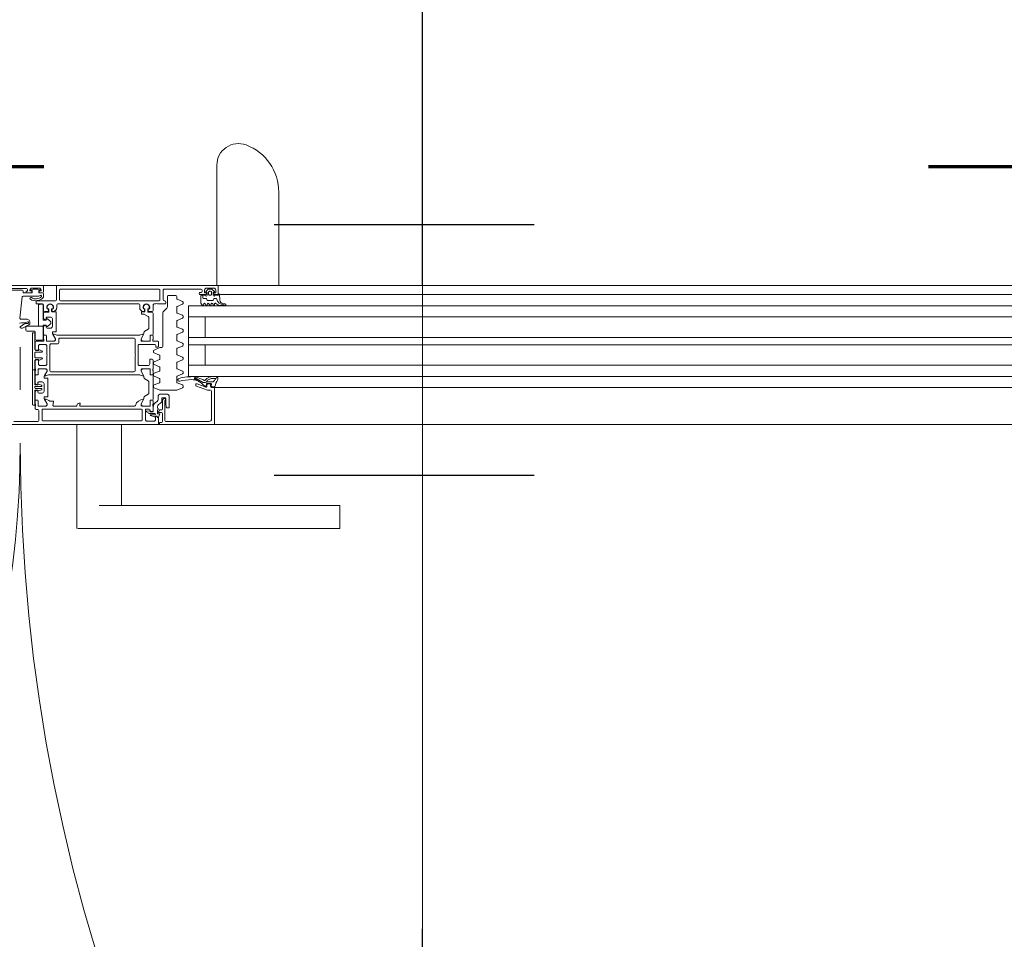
# Model space of a CAD drawing. Header units: centimetres. Extents: x -1631 to 1829, y -257 to 3158.
# Tile 97 of 129: x 392 to 445, y 1636 to 1686. Entities that reach past the tile are written whole.
import ezdxf

# ---------------------------------------------------------------- set-up
doc = ezdxf.new("R2010")
doc.units = ezdxf.units.CM
doc.linetypes.add('Dash', pattern=[60, 30, -30])
doc.linetypes.add('Długa kreska', pattern=[142.875, 95.25, -47.625])
for name, color, linetype, lineweight in [('A-DETL', 90, 'Continuous', 9), ('A-DETL-GENF', 92, 'Continuous', 9), ('A-DOOR', 31, 'Continuous', 13), ('A-DOOR-HDLN', 31, 'Dash', 9), ('A-DOOR-IDEN', 31, 'Continuous', 13)]:
    doc.layers.add(name, color=color, linetype=linetype, lineweight=lineweight)

# ---------------------------------------------------------------- blocks, each defined once
blk = doc.blocks.new('Schueco_FWS_ADS-75-SimplySmart_inw_Family-02 - FWS SI insert unit 90-2368395-6_piętro IV __13_80 m_ - stan projektowany')
at = {"layer": 'A-DETL-GENF'}
for p, q in [((-75.5, 6.6), (75.5, 6.6)), ((7.65, 4.6), (-59.08, 4.6)), ((-54.5, 4), (7.65, 4)), ((-54.5, 3.4), (7.65, 3.4)), ((-54.5, 2.3), (7.65, 2.3)), ((-54.5, 1.9), (7.65, 1.9)), ((-54.5, 0.8), (7.65, 0.8)), ((-54.5, 0.2), (7.65, 0.2)), ((-54.5, -0.4), (7.65, -0.4)), ((74.6, -0.9), (-74.6, -0.9))]:
    blk.add_line(p, q, dxfattribs=at)
at = {"layer": 'A-DOOR'}
for p, q in [((4.443, 12.2), (4.443, 10.95)), ((5.234, 12.2), (17.4, 12.2)), ((17.4, 12.2), (18.558, 12.2)), ((18.599, 10.95), (18.599, 12.2)), ((17.4, 10.95), (5.234, 10.95)), ((16.201, 10.95), (16.201, 6.6)), ((18.599, 6.6), (18.599, 10.95)), ((11.35, 6.6), (5.85, 6.6)), ((11.5, 6.43), (13.81, 6.43)), ((14, 6), (14, 6.43)), ((14.47, 6.42), (14.81, 6.42)), ((15.13, 6.4), (20.43, 6.4)), ((20.65, 5.84), (20.65, 6.38)), ((20.7, 6.43), (21.99, 6.43)), ((11.35, 4.8), (11.35, 6.28)), ((14.27, 6), (14.27, 5.81)), ((14.41, 6.075), (14.63, 6.075)), ((14.706, 5.995), (14.41, 5.995)), ((14.636, 6.114), (14.433, 6.184)), ((14.495, 5.656), (14.495, 5.885)), ((14.5, 5.85), (14.5, 5.6)), ((14.515, 5.905), (14.642, 5.905)), ((14.662, 5.885), (14.662, 5.878)), ((14.684, 5.858), (14.85, 5.874)), ((14.858, 5.911), (14.732, 5.988)), ((14.91, 6.32), (14.91, 5.81)), ((15.08, 5.82), (15.08, 6.35)), ((20.48, 6.35), (20.48, 5.82)), ((13.63, 5.68), (13.63, 5.1)), ((13.737, 5.7), (13.65, 5.7)), ((14, 5.312), (14, 5.76)), ((14.03, 5.322), (14.03, 5.2)), ((14.05, 5.81), (14.142, 5.81)), ((14.206, 5.523), (14.094, 5.445)), ((14.27, 5.71), (14.27, 5.646)), ((14.283, 5.352), (14.367, 5.41)), ((14.5, 5.5), (14.5, 5.31)), ((14.52, 5.572), (14.52, 5.528)), ((14.659, 5.31), (14.659, 5.58)), ((14.66, 5.549), (14.66, 5.309)), ((14.679, 5.6), (15.1, 5.6)), ((15.044, 5.599), (14.71, 5.599)), ((14.86, 5.76), (14.75, 5.76)), ((14.997, 5.216), (15.131, 5.449)), ((20.43, 5.77), (15.13, 5.77)), ((15.5, 5.6), (18.43, 5.6)), ((18.445, 5.45), (18.48, 5.45)), ((18.6, 5.57), (18.6, 5.58)), ((18.62, 5.6), (19.864, 5.6)), ((19.893, 5.564), (19.856, 5.376)), ((19.886, 5.34), (20.05, 5.34)), ((20.353, 5.216), (20.219, 5.449)), ((20.25, 5.6), (20.671, 5.6)), ((20.306, 5.599), (20.64, 5.599)), ((20.69, 5.549), (20.69, 5.309)), ((20.691, 5.58), (20.691, 5.31)), ((20.8, 5.79), (20.7, 5.79)), ((20.83, 5.528), (20.83, 5.572)), ((20.85, 5.6), (20.85, 5.74)), ((20.85, 5.31), (20.85, 5.5)), ((21, 5.501), (21, 3.701)), ((13.78, 4.95), (14.08, 4.95)), ((13.83, 5.28), (13.83, 5.25)), ((13.98, 5.15), (13.87, 5.15)), ((13.88, 5.2), (13.918, 5.2)), ((13.963, 5.227), (13.995, 5.289)), ((14.23, 5.1), (14.23, 5.249)), ((14.5, 5.229), (14.5, 3.971)), ((14.53, 5.28), (14.629, 5.28)), ((14.63, 5.279), (14.55, 5.279)), ((14.72, 4.325), (14.72, 4.875)), ((14.77, 4.962), (14.94, 5.06)), ((14.99, 5.147), (14.99, 5.191)), ((20.17, 4.12), (20.17, 5.08)), ((20.19, 5.1), (20.34, 5.1)), ((20.36, 5.12), (20.36, 5.191)), ((20.37, 4.8), (20.37, 4.4)), ((20.65, 4.9), (20.47, 4.9)), ((20.506, 4.728), (20.674, 4.773)), ((20.7, 4.775), (20.7, 4.85)), ((20.72, 5.279), (20.8, 5.279)), ((20.721, 5.28), (20.82, 5.28)), ((20.85, 5.229), (20.85, 4.859)), ((11.25, 4.6), (5.85, 4.6)), ((11.346, 4.542), (11.207, 4.569)), ((11.25, 4.6), (11.35, 4.6)), ((11.359, 4.419), (11.37, 4.509)), ((11.6, 4.385), (11.389, 4.385)), ((11.551, 4.75), (11.4, 4.75)), ((11.4, 4.55), (11.4, 4.45)), ((11.45, 4.4), (11.55, 4.4)), ((12.167, 4.529), (11.568, 4.747)), ((11.6, 4.45), (11.6, 4.526)), ((11.642, 4.514), (11.629, 4.411)), ((11.667, 4.573), (12.133, 4.403)), ((11.699, 4.54), (11.672, 4.54)), ((11.69, 4.329), (11.788, 4.329)), ((11.838, 4.315), (12.267, 4.063)), ((12.236, 4.153), (11.997, 4.297)), ((12.2, 4.45), (12.2, 4.482)), ((12.88, 4.502), (12.88, 4.578)), ((13.221, 4.746), (12.911, 4.618)), ((12.911, 4.462), (13.199, 4.343)), ((13.23, 4.297), (13.23, 4.033)), ((14.12, 4.75), (13.24, 4.75)), ((14.13, 4.157), (14.13, 4.297)), ((14.449, 4.618), (14.139, 4.746)), ((14.161, 4.343), (14.449, 4.462)), ((14.48, 4.508), (14.48, 4.572)), ((20.47, 4.3), (20.65, 4.3)), ((20.484, 4.686), (20.484, 4.699)), ((20.484, 4.502), (20.484, 4.516)), ((20.674, 4.429), (20.506, 4.473)), ((20.83, 4.656), (20.514, 4.656)), ((20.514, 4.546), (20.83, 4.546)), ((20.7, 4.35), (20.7, 4.425)), ((20.776, 4.763), (20.731, 4.751)), ((20.731, 4.449), (20.776, 4.437)), ((20.85, 4.341), (20.85, 3.971)), ((20.86, 4.576), (20.86, 4.626)), ((21.65, 2.427), (21.65, 4.726)), ((11.14, 4.161), (11.066, 4.031)), ((11.11, 4.108), (11.334, 4.108)), ((11.122, 4.015), (11.387, 4.015)), ((11.416, 4.129), (11.534, 4.193)), ((11.444, 4.03), (11.611, 4.121)), ((11.65, 4.155), (11.69, 4.21)), ((11.82, 4.163), (12.234, 4.021)), ((12.88, 3.752), (12.88, 3.828)), ((13.199, 3.987), (12.911, 3.868)), ((12.911, 3.712), (13.199, 3.593)), ((14.449, 3.991), (14.161, 4.111)), ((14.161, 3.716), (14.449, 3.836)), ((14.48, 3.882), (14.48, 3.945)), ((14.5, 3.89), (14.5, 3.7)), ((14.629, 3.92), (14.53, 3.92)), ((14.55, 3.921), (14.63, 3.921)), ((14.659, 3.62), (14.659, 3.89)), ((14.66, 3.891), (14.66, 3.651)), ((14.94, 4.14), (14.77, 4.238)), ((14.99, 4.009), (14.99, 4.053)), ((15.131, 3.751), (14.997, 3.984)), ((20.13, 3.92), (15.22, 3.92)), ((15.52, 3.75), (20, 3.75)), ((20.34, 4.1), (20.19, 4.1)), ((20.219, 3.751), (20.353, 3.984)), ((20.36, 4.009), (20.36, 4.08)), ((20.69, 3.891), (20.69, 3.651)), ((20.691, 3.89), (20.691, 3.62)), ((20.8, 3.921), (20.72, 3.921)), ((20.82, 3.92), (20.721, 3.92)), ((20.85, 3.7), (20.85, 3.89)), ((5.85, 3.4), (12.6, 3.4)), ((13.199, 3.237), (12.911, 3.118)), ((13.23, 3.547), (13.23, 3.283)), ((14.13, 3.53), (14.13, 3.67)), ((14.449, 3.364), (14.161, 3.484)), ((14.161, 3.089), (14.449, 3.209)), ((14.48, 3.255), (14.48, 3.318)), ((14.5, 3.6), (14.5, 3.13)), ((14.52, 3.672), (14.52, 3.628)), ((15.1, 3.6), (14.679, 3.6)), ((14.71, 3.601), (15.044, 3.601)), ((14.78, 3.42), (15.25, 3.42)), ((15.3, 3.37), (15.3, 2.33)), ((15.47, 2.9), (15.47, 3.7)), ((20.05, 3.7), (20.05, 2.3)), ((20.22, 2.9), (20.22, 3.32)), ((20.671, 3.6), (20.25, 3.6)), ((20.64, 3.601), (20.306, 3.601)), ((20.32, 3.42), (20.57, 3.42)), ((20.83, 3.628), (20.83, 3.672)), ((20.85, 3.16), (20.85, 3.6)), ((21, 3.59), (21, 1.7)), ((12.88, 3.002), (12.88, 3.078)), ((12.911, 2.962), (13.199, 2.843)), ((13.23, 2.797), (13.23, 2.533)), ((14.13, 2.903), (14.13, 3.043)), ((14.449, 2.738), (14.161, 2.857)), ((14.48, 2.628), (14.48, 2.692)), ((15.47, 2), (15.47, 2.8)), ((20.22, 2.38), (20.22, 2.8)), ((20.46, 3.03), (20.46, 3.033)), ((20.46, 2.667), (20.46, 2.67)), ((20.477, 3.06), (20.619, 3.126)), ((20.83, 3), (20.49, 3)), ((20.49, 2.7), (20.83, 2.7)), ((20.66, 3.1), (20.81, 3.1)), ((20.86, 2.73), (20.86, 2.97)), ((12.88, 2.252), (12.88, 2.328)), ((13.199, 2.487), (12.911, 2.368)), ((12.911, 2.212), (13.199, 2.093)), ((13.98, 0.591), (13.98, 2.4)), ((14.03, 2.45), (14.12, 2.45)), ((14.139, 2.454), (14.449, 2.582)), ((14.2, 2.37), (14.2, 2.15)), ((15.25, 2.28), (14.4, 2.28)), ((19.58, 2.2), (19.58, 2)), ((20, 2.25), (19.63, 2.25)), ((20.57, 2.28), (20.32, 2.28)), ((20.619, 2.574), (20.477, 2.64)), ((20.81, 2.6), (20.66, 2.6)), ((20.85, 2.15), (20.85, 2.54)), ((13.199, 1.737), (12.911, 1.618)), ((13.23, 2.047), (13.23, 1.783)), ((14.25, 2.1), (14.5, 2.1)), ((14.5, 2), (14.5, 1.81)), ((14.5, 1.729), (14.5, 0.61)), ((14.52, 2.072), (14.52, 2.028)), ((14.53, 1.78), (14.629, 1.78)), ((14.63, 1.779), (14.55, 1.779)), ((14.659, 1.81), (14.659, 2.08)), ((14.66, 2.049), (14.66, 1.809)), ((14.679, 2.1), (15.1, 2.1)), ((15.044, 2.099), (14.71, 2.099)), ((14.99, 1.647), (14.99, 1.691)), ((14.997, 1.716), (15.131, 1.949)), ((15.22, 1.78), (19.68, 1.78)), ((19.53, 1.95), (15.52, 1.95)), ((19.74, 1.605), (19.89, 1.605)), ((19.903, 1.716), (19.769, 1.949)), ((19.8, 2.1), (20.221, 2.1)), ((19.856, 2.099), (20.19, 2.099)), ((19.91, 1.625), (19.91, 1.691)), ((20.24, 2.049), (20.24, 1.809)), ((20.241, 2.08), (20.241, 1.81)), ((20.27, 1.779), (20.35, 1.779)), ((20.271, 1.78), (20.37, 1.78)), ((20.38, 2.028), (20.38, 2.072)), ((20.4, 2.1), (20.8, 2.1)), ((20.4, 1.81), (20.4, 2)), ((20.4, 1.729), (20.4, 1.364)), ((12.88, 1.502), (12.88, 1.578)), ((12.911, 1.462), (13.199, 1.343)), ((13.23, 1.297), (13.23, 1.033)), ((14.72, 0.869), (14.72, 1.375)), ((14.77, 1.462), (14.94, 1.56)), ((19.72, 0.545), (19.72, 1.585)), ((19.92, 1.305), (19.92, 0.905)), ((20.2, 1.405), (20.02, 1.405)), ((20.25, 1.28), (20.25, 1.355)), ((20.326, 1.268), (20.281, 1.256)), ((21.214, 1.123), (21.225, 1.138)), ((21.536, 1.402), (21.222, 1.249)), ((21.259, 1.154), (21.369, 1.148)), ((21.399, 1.157), (21.651, 1.326)), ((21.648, 1.377), (21.606, 1.399)), ((5.85, 0.8), (12.6, 0.8)), ((12.88, 0.752), (12.88, 0.828)), ((13.199, 0.987), (12.911, 0.868)), ((12.911, 0.712), (13.199, 0.593)), ((13.23, 0.547), (13.23, 0.283)), ((14.546, 0.561), (14.762, 0.542)), ((15.13, 0.545), (15.13, 0.635)), ((20.02, 0.805), (20.2, 0.805)), ((20.382, 0.563), (20.138, 0.542)), ((20.25, 0.855), (20.25, 0.93)), ((20.281, 0.954), (20.326, 0.942)), ((20.4, 0.846), (20.4, 0.583)), ((21.321, 0.917), (21.616, 0.924)), ((21.667, 0.869), (21.547, -0.275)), ((10.626, 0.158), (10.599, 0.172)), ((10.616, 0.101), (10.742, 0.076)), ((10.891, 0.18), (10.624, 0.18)), ((11.19, 0.14), (11.19, 0.1)), ((11.291, 0.09), (11.269, 0.15)), ((11.391, 0.15), (11.369, 0.09)), ((11.491, 0.09), (11.469, 0.15)), ((11.591, 0.15), (11.569, 0.09)), ((11.691, 0.09), (11.669, 0.15)), ((11.791, 0.15), (11.769, 0.09)), ((12.88, 0.002), (12.88, 0.078)), ((13.199, 0.237), (12.911, 0.118)), ((13.73, -0.3), (13.73, 0.259)), ((13.759, 0.329), (13.951, 0.521)), ((13.81, 0.05), (13.81, -0.02)), ((14.26, 0.1), (13.86, 0.1)), ((14.45, 0.1), (14.36, 0.1)), ((14.5, 0.45), (14.5, 0.15)), ((14.74, 0.5), (14.55, 0.5)), ((14.704, 0.37), (14.737, 0.37)), ((14.76, 0.36), (14.724, 0.36)), ((14.767, 0.403), (14.76, 0.482)), ((14.78, 0.522), (14.78, 0.38)), ((14.94, 0.38), (14.94, 0.505)), ((14.959, 0.482), (14.953, 0.403)), ((14.96, 0.525), (15.11, 0.525)), ((14.996, 0.36), (14.96, 0.36)), ((15.02, 0.5), (14.979, 0.5)), ((14.982, 0.37), (15.016, 0.37)), ((15.22, 0.15), (15.22, 0.3)), ((19.63, 0.1), (15.27, 0.1)), ((19.68, 0.3), (19.68, 0.15)), ((19.94, 0.525), (19.74, 0.525)), ((19.92, 0.5), (19.88, 0.5)), ((19.884, 0.37), (19.917, 0.37)), ((19.904, 0.36), (19.94, 0.36)), ((19.947, 0.403), (19.94, 0.482)), ((19.96, 0.38), (19.96, 0.505)), ((20.12, 0.522), (20.12, 0.38)), ((20.139, 0.482), (20.133, 0.403)), ((20.14, 0.36), (20.176, 0.36)), ((20.35, 0.5), (20.159, 0.5)), ((20.162, 0.37), (20.196, 0.37)), ((20.4, 0.15), (20.4, 0.45)), ((20.75, 0.1), (20.45, 0.1)), ((20.8, -0.02), (20.8, 0.05)), ((10.928, -0.4), (5.85, -0.4)), ((10.903, -0.103), (10.93, -0.41)), ((11, -0.45), (11, -0.85)), ((11.18, -0.4), (11.05, -0.4)), ((11.189, -0.2), (11.124, -0.2)), ((11.24, -0.53), (11.23, -0.53)), ((11.273, -0.105), (11.232, -0.175)), ((11.27, -0.37), (11.27, -0.5)), ((11.54, -0.08), (11.316, -0.08)), ((11.35, -0.53), (11.35, -0.42)), ((11.4, -0.37), (11.46, -0.37)), ((11.51, -0.42), (11.51, -0.53)), ((11.623, -0.175), (11.583, -0.105)), ((11.59, -0.5), (11.59, -0.37)), ((11.63, -0.53), (11.62, -0.53)), ((11.778, -0.2), (11.667, -0.2)), ((11.96, -0.4), (11.68, -0.4)), ((11.69, -0.37), (11.9, -0.37)), ((11.828, -0.37), (11.828, -0.25)), ((11.91, -0.52), (11.96, -0.52)), ((12.01, -0.47), (12.01, -0.45)), ((12.911, -0.038), (13.199, -0.157)), ((13.23, -0.203), (13.23, -0.3)), ((13.28, -0.35), (13.68, -0.35)), ((13.86, -0.07), (13.91, -0.07)), ((13.96, -0.12), (13.96, -0.65)), ((14.13, -0.65), (14.13, -0.12)), ((14.18, -0.07), (19.48, -0.07)), ((19.53, -0.12), (19.53, -0.65)), ((19.7, -0.85), (19.7, -0.12)), ((19.75, -0.07), (20.75, -0.07)), ((20.4, -0.27), (20.4, -0.45)), ((20.45, -0.5), (20.58, -0.5)), ((21.497, -0.32), (20.657, -0.32)), ((21.08, -0.5), (21.29, -0.5)), ((11.05, -0.9), (5.85, -0.9)), ((7.733, -0.9), (7.733, -5.916)), ((11.05, -0.9), (19.65, -0.9)), ((11.067, -7.373), (11.067, -0.9)), ((11.209, -0.581), (11.313, -0.685)), ((11.63, -0.75), (11.23, -0.75)), ((11.348, -0.7), (11.512, -0.7)), ((11.46, -0.58), (11.4, -0.58)), ((11.547, -0.685), (11.651, -0.581)), ((11.86, -0.65), (11.86, -0.57)), ((13.91, -0.7), (11.91, -0.7)), ((19.48, -0.7), (14.18, -0.7)), ((20.4, -0.85), (20.4, -0.55)), ((32.25, -0.9), (20.45, -0.9)), ((20.63, -0.62), (20.58, -0.62)), ((20.63, -0.75), (21.03, -0.75)), ((21.08, -0.62), (21.03, -0.62)), ((21.31, -0.73), (22.6, -0.73)), ((21.5, -0.55), (21.5, -0.595)), ((21.55, -0.645), (22.4, -0.645))]:
    blk.add_line(p, q, dxfattribs=at)
at = {"layer": 'A-DOOR', "flags": 128}
for points in [[(4.459, 12.2), (4.443, 12.2), (4.459, 12.2), (4.503, 12.2), (4.577, 12.2), (4.675, 12.2), (4.795, 12.2), (4.931, 12.2), (5.08, 12.2), (5.234, 12.2)], [(5.234, 10.95), (5.08, 10.95), (4.931, 10.95), (4.795, 10.95), (4.675, 10.95), (4.577, 10.95), (4.503, 10.95), (4.459, 10.95), (4.443, 10.95), (4.459, 10.95)], [(14.05, 6.48), (14.15, 6.48), (14.15, 6.6), (11.2, 6.6), (11.2, 4.65)], [(13.86, 6.38), (13.86, 5.3), (13.85, 5.3)], [(22.85, 6.6), (14.2, 6.6), (14.2, 6.26), (14.31, 6.15), (14.37, 6.15), (14.37, 6.32)], [(14.16, 5.821), (14.198, 5.896), (14.2, 5.95), (14.05, 5.95)], [(14.212, 6.206), (14.13, 6.02), (14.25, 6.02)], [(14.365, 6.15), (14.3, 6.15), (14.246, 6.212)], [(14.65, 5.86), (14.65, 5.9), (14.55, 5.9)], [(13.82, 5.2), (13.82, 5.45), (13.787, 5.658)], [(15.15, 5.55), (15.15, 5.48), (15.012, 5.241)], [(18.45, 5.58), (18.45, 5.518), (18.431, 5.491), (18.425, 5.47)], [(20.338, 5.241), (20.2, 5.48), (20.2, 5.55)], [(20.86, 4.771), (20.86, 5.551), (20.95, 5.551)], [(11.589, 4.241), (11.627, 4.303), (11.291, 4.303)], [(20.7, 4.741), (20.699, 4.757), (20.7, 4.751), (20.83, 4.741)], [(20.83, 4.461), (20.7, 4.461), (20.699, 4.444), (20.7, 4.461)], [(20.95, 3.651), (20.86, 3.651), (20.86, 4.431)], [(5.85, 4), (12.6, 4), (12.6, 0.2), (5.85, 0.2)], [(15.012, 3.959), (15.15, 3.72), (15.15, 3.65)], [(20.2, 3.65), (20.2, 3.72), (20.338, 3.959)], [(11.7, 3.4), (11.7, 2.3), (12.6, 2.3), (5.85, 2.3)], [(14.55, 3.08), (14.68, 3.08), (14.68, 3.32)], [(20.67, 3.32), (20.67, 3.11), (20.8, 3.11)], [(20.86, 3.15), (20.86, 3.64), (20.95, 3.64)], [(14.35, 2.33), (14.35, 2.42), (14.25, 2.42)], [(20.8, 2.59), (20.67, 2.59), (20.67, 2.38)], [(20.95, 1.65), (20.86, 1.65), (20.86, 2.55)], [(11.7, 0.8), (11.7, 1.9), (12.6, 1.9), (5.85, 1.9)], [(15.15, 2.05), (15.15, 1.98), (15.012, 1.741)], [(19.888, 1.741), (19.75, 1.98), (19.75, 2.05)], [(15.11, 0.655), (14.995, 0.655), (14.77, 0.782)], [(11.93, -0.34), (11.93, 0.06), (11.865, 0.16)], [(10.97, -0.45), (10.97, -0.37), (11.17, -0.37)], [(11.13, -0.65), (11.13, -0.5), (11.23, -0.5), (11.23, -0.45)], [(11.63, -0.45), (11.63, -0.5), (11.73, -0.5), (11.73, -0.65)], [(20.45, -0.5), (20.65, -0.5), (20.65, -0.6)], [(21.01, -0.6), (21.01, -0.5), (21.45, -0.5)], [(20.63, -0.55), (20.63, -0.6), (20.53, -0.6), (20.53, -0.65)], [(21.13, -0.65), (21.13, -0.6), (21.03, -0.6), (21.03, -0.55)], [(21.34, -0.55), (21.34, -0.58), (21.26, -0.58), (21.26, -0.68)]]:
    blk.add_lwpolyline(points, dxfattribs=at)
for points in [[(21.3, 1.3), (20.41, 1.3), (20.41, 2), (20.41, 1.3)], [(20.46, 2.05), (20.8, 2.05)], [(20.85, 2), (20.85, 1.61)], [(20.186, 1.309), (20.034, 1.182)], [(20.68, 1.3), (20.41, 1.3), (20.41, 1.235), (20.25, 1.235), (20.234, 1.294), (20.25, 1.235), (20.41, 1.235), (20.41, 1.3)], [(20.67, 0.17), (20.67, 1.27)], [(20.9, 1.56), (21.3, 1.56)], [(21.35, 1.51), (21.35, 1.35)], [(20.034, 1.028), (20.186, 0.901)], [(20.234, 0.916), (20.25, 0.975), (20.41, 0.975), (20.41, 0.17), (20.41, 0.975), (20.25, 0.975)], [(20.46, 0.12), (20.62, 0.12)]]:
    blk.add_lwpolyline(points, close=True, dxfattribs=at)
at = {"layer": 'A-DOOR'}
for centre, radius, start, end in [((11.5, 6.28), 0.15, 90, 180), ((13.81, 6.38), 0.05, 0, 90), ((14.05, 6.43), 0.05, 90, 180), ((14.47, 6.32), 0.1, 90, 180), ((14.81, 6.32), 0.1, 360, 90), ((15.13, 6.35), 0.05, 90, 180), ((20.43, 6.35), 0.05, 0, 90), ((20.7, 6.38), 0.05, 90, 180), ((14.05, 6), 0.05, 180, 270), ((14.18, 5.905), 0.02, 333, 0), ((14.231, 6.198), 0.02, 41.4237, 156.1613), ((14.25, 6), 0.02, 0, 90), ((14.365, 6.17), 0.02, 270, 336.1826), ((14.41, 6.035), 0.04, 90, 270), ((14.42, 6.146), 0.04, 71.0954, 156.1826), ((14.515, 5.885), 0.02, 90, 180), ((14.55, 5.85), 0.05, 90, 180), ((14.63, 6.095), 0.02, 270, 71.0954), ((14.642, 5.885), 0.02, 0, 90), ((14.75, 5.86), 0.1, 180, 270), ((14.682, 5.878), 0.02, 180, 275.5), ((14.706, 5.945), 0.05, 58.815, 90), ((14.848, 5.894), 0.02, 275.5, 58.815), ((20.7, 5.84), 0.05, 180, 270), ((13.65, 5.68), 0.02, 90, 180), ((13.737, 5.65), 0.05, 9.0903, 90), ((13.95, 5.312), 0.05, 333, 0), ((14.05, 5.76), 0.05, 90, 180), ((14.18, 5.322), 0.15, 125, 180), ((14.142, 5.83), 0.02, 270, 333), ((14.12, 5.646), 0.15, 305, 0), ((14.27, 5.76), 0.05, 90, 270), ((14.355, 5.249), 0.125, 125, 180), ((14.195, 5.656), 0.3, 305, 0), ((14.49, 5.572), 0.03, 0, 70.5288), ((14.49, 5.528), 0.03, 289.4712, 0), ((14.53, 5.31), 0.03, 180, 270), ((14.629, 5.31), 0.03, 270, 0), ((14.63, 5.309), 0.03, 270, 0), ((14.679, 5.58), 0.02, 90, 180), ((14.71, 5.549), 0.05, 90, 180), ((14.86, 5.81), 0.05, 270, 0), ((14.976, 5.718), 0.5, 275.6226, 342.2516), ((15.044, 5.499), 0.1, 330, 90), ((15.13, 5.82), 0.05, 180, 270), ((15.1, 5.55), 0.05, 0, 90), ((15.5, 5.55), 0.05, 90, 162.2516), ((18.445, 5.477), 0.02, 135, 180), ((18.445, 5.47), 0.02, 180, 270), ((18.43, 5.58), 0.02, 0, 90), ((18.43, 5.518), 0.02, 315, 0), ((18.48, 5.57), 0.12, 270, 0), ((18.62, 5.58), 0.02, 90, 180), ((19.886, 5.37), 0.03, 169, 270), ((19.864, 5.57), 0.03, 349, 90), ((20.378, 5.717), 0.5, 228.9748, 263.8593), ((20.25, 5.55), 0.05, 90, 180), ((20.306, 5.499), 0.1, 90, 210), ((20.43, 5.82), 0.05, 270, 0), ((20.64, 5.549), 0.05, 0, 90), ((20.671, 5.58), 0.02, 0, 90), ((20.72, 5.309), 0.03, 180, 270), ((20.721, 5.31), 0.03, 180, 270), ((20.8, 5.74), 0.05, 0, 90), ((20.82, 5.31), 0.03, 270, 0), ((20.86, 5.572), 0.03, 109.4712, 180), ((20.86, 5.528), 0.03, 180, 250.5288), ((20.95, 5.501), 0.05, 0, 90), ((11.4, 4.8), 0.05, 180, 270), ((13.78, 5.1), 0.15, 180, 270), ((13.87, 5.2), 0.05, 180, 270), ((13.85, 5.28), 0.02, 90, 180), ((13.88, 5.25), 0.05, 180, 270), ((13.918, 5.25), 0.05, 270, 333), ((13.98, 5.2), 0.05, 270, 0), ((14.08, 5.1), 0.15, 270, 0), ((14.55, 5.229), 0.05, 90, 180), ((14.82, 4.875), 0.1, 120, 180), ((14.89, 5.147), 0.1, 300, 0), ((15.04, 5.191), 0.05, 150, 180), ((15.024, 5.234), 0.0138, 150, 275.6226), ((20.19, 5.08), 0.02, 90, 180), ((20.326, 5.234), 0.0138, 263.8593, 30), ((20.34, 5.12), 0.02, 270, 0), ((20.31, 5.191), 0.05, 0, 30), ((20.47, 4.8), 0.1, 90, 180), ((20.65, 4.85), 0.05, 0, 90), ((20.679, 4.753), 0.02, 10, 105), ((20.725, 4.775), 0.025, 180, 285), ((20.75, 4.859), 0.1, 285, 0), ((20.8, 5.229), 0.05, 0, 90), ((10.24, 4.734), 0.95, 325.949, 348.5732), ((9.863, 5.398), 1.777, 316.2734, 320.8645), ((11.201, 4.54), 0.03, 77.6435, 168.5732), ((11.25, 4.65), 0.05, 180, 270), ((11.291, 4.243), 0.06, 90, 146.6979), ((11.341, 4.513), 0.03, 351.882, 79.0059), ((11.35, 4.55), 0.05, 0, 90), ((11.389, 4.415), 0.03, 172.7923, 270), ((11.45, 4.45), 0.05, 180, 270), ((11.453, 4.342), 0.17, 298.5366, 323.5366), ((11.55, 4.45), 0.05, 270, 0), ((11.551, 4.7), 0.05, 70, 90), ((11.65, 4.526), 0.05, 70, 180), ((11.6, 4.415), 0.03, 270, 352.9436), ((11.684, 4.253), 0.0764, 85.7355, 150.0671), ((11.672, 4.51), 0.03, 90, 172.9436), ((11.699, 4.51), 0.03, 40.8482, 90), ((12.591, 5.282), 1.15, 220.8482, 242.8303), ((11.788, 4.229), 0.1, 59.6164, 90), ((12.422, 4.975), 0.8, 243.6139, 271.5286), ((12.15, 4.45), 0.05, 250, 0), ((12.15, 4.482), 0.05, 0, 70), ((12.368, 7.009), 2.834, 271.5223, 284.2144), ((12.93, 4.572), 0.05, 112.5, 172.8548), ((12.93, 4.508), 0.05, 187.1452, 247.5), ((13.085, 4.184), 0.08, 283.4704, 105.301), ((13.18, 4.297), 0.05, 0, 67.5), ((13.24, 4.7), 0.05, 90, 112.5), ((14.12, 4.7), 0.05, 67.5, 90), ((14.18, 4.297), 0.05, 112.5, 180), ((14.43, 4.572), 0.05, 0, 67.5), ((14.43, 4.508), 0.05, 292.5, 0), ((14.82, 4.325), 0.1, 180, 240), ((20.47, 4.4), 0.1, 180, 270), ((20.514, 4.699), 0.03, 105, 180), ((20.514, 4.686), 0.03, 180, 270), ((20.514, 4.516), 0.03, 90, 180), ((20.514, 4.502), 0.03, 180, 255), ((20.65, 4.35), 0.05, 270, 0), ((20.679, 4.448), 0.02, 255, 350), ((20.725, 4.425), 0.025, 75, 180), ((20.75, 4.341), 0.1, 0, 75), ((20.83, 4.771), 0.03, 270, 0), ((20.83, 4.626), 0.03, 0, 90), ((20.83, 4.576), 0.03, 270, 0), ((20.83, 4.431), 0.03, 0, 90), ((11.127, 4.135), 0.12, 145.949, 268.0077), ((11.175, 4.141), 0.04, 134.9639, 150.3746), ((11.334, 4.278), 0.17, 269.9272, 298.5366), ((11.387, 4.135), 0.12, 269.9961, 298.6334), ((11.553, 4.226), 0.12, 298.6334, 323.6334), ((11.731, 4.18), 0.05, 26.9556, 143.6334), ((11.846, 4.239), 0.08, 206.9556, 250.9899), ((12.26, 4.097), 0.08, 250.9899, 267.8894), ((12.197, 4.089), 0.075, 339.9851, 58.8937), ((12.367, 7.009), 2.994, 267.8817, 284.2277), ((12.93, 3.822), 0.05, 112.5, 172.8548), ((12.93, 3.758), 0.05, 187.1452, 247.5), ((13.18, 4.033), 0.05, 292.5, 0), ((14.18, 4.157), 0.05, 180, 247.5), ((14.18, 3.67), 0.05, 112.5, 180), ((14.43, 3.945), 0.05, 0, 67.5), ((14.43, 3.882), 0.05, 292.5, 0), ((14.55, 3.971), 0.05, 180, 270), ((14.53, 3.89), 0.03, 90, 180), ((14.629, 3.89), 0.03, 0, 90), ((14.63, 3.891), 0.03, 0, 90), ((14.89, 4.053), 0.1, 0, 60), ((15.04, 4.009), 0.05, 180, 210), ((15.024, 3.966), 0.0138, 84.6714, 210), ((14.979, 3.482), 0.5, 61.1395, 84.6714), ((15.044, 3.701), 0.1, 270, 30), ((15.52, 3.7), 0.05, 90, 180), ((20, 3.7), 0.05, 0, 90), ((20.371, 3.482), 0.5, 95.3286, 118.8605), ((20.19, 4.12), 0.02, 180, 270), ((20.306, 3.701), 0.1, 150, 270), ((20.326, 3.966), 0.0138, 330, 95.3286), ((20.34, 4.08), 0.02, 0, 90), ((20.31, 4.009), 0.05, 330, 0), ((20.72, 3.891), 0.03, 90, 180), ((20.721, 3.89), 0.03, 90, 180), ((20.8, 3.971), 0.05, 270, 0), ((20.82, 3.89), 0.03, 0, 90), ((13.18, 3.547), 0.05, 360, 67.5), ((13.18, 3.283), 0.05, 292.5, 0), ((14.18, 3.53), 0.05, 180, 247.5), ((14.43, 3.318), 0.05, 0, 67.5), ((14.43, 3.255), 0.05, 292.5, 0), ((14.49, 3.672), 0.03, 0, 70.5288), ((14.49, 3.628), 0.03, 289.4712, 0), ((14.679, 3.62), 0.02, 180, 270), ((14.71, 3.651), 0.05, 180, 270), ((14.78, 3.32), 0.1, 90, 180), ((15.1, 3.65), 0.05, 270, 0), ((15.25, 3.37), 0.05, 360, 90), ((20.25, 3.65), 0.05, 180, 270), ((20.32, 3.32), 0.1, 90, 180), ((20.57, 3.32), 0.1, 0, 90), ((20.64, 3.651), 0.05, 270, 0), ((20.671, 3.62), 0.02, 270, 0), ((20.86, 3.672), 0.03, 109.4712, 180), ((20.86, 3.628), 0.03, 180, 250.5288), ((20.95, 3.701), 0.05, 270, 0), ((20.95, 3.59), 0.05, 0, 90), ((12.93, 3.072), 0.05, 112.5, 172.8548), ((12.93, 3.008), 0.05, 187.1452, 247.5), ((13.18, 2.797), 0.05, 0, 67.5), ((14.18, 3.043), 0.05, 112.5, 180), ((14.18, 2.903), 0.05, 180, 247.5), ((14.43, 2.692), 0.05, 0, 67.5), ((14.55, 3.13), 0.05, 180, 270), ((15.522, 2.85), 0.0725, 136.3972, 223.6028), ((20.272, 2.85), 0.0725, 136.3972, 223.6028), ((20.49, 3.033), 0.03, 115, 180), ((20.49, 3.03), 0.03, 180, 270), ((20.49, 2.67), 0.03, 90, 180), ((20.49, 2.667), 0.03, 180, 245), ((20.632, 3.099), 0.03, 21.7118, 115), ((20.8, 3.16), 0.05, 270, 0), ((20.81, 3.15), 0.05, 270, 0), ((20.83, 2.97), 0.03, 0, 90), ((20.83, 2.73), 0.03, 270, 0), ((12.93, 2.322), 0.05, 112.5, 172.8548), ((12.93, 2.258), 0.05, 187.1452, 247.5), ((13.18, 2.533), 0.05, 292.5, 0), ((14.03, 2.4), 0.05, 90, 180), ((14.12, 2.5), 0.05, 270, 292.5), ((14.25, 2.37), 0.05, 90, 180), ((14.25, 2.15), 0.05, 180, 270), ((14.4, 2.33), 0.05, 180, 270), ((14.43, 2.628), 0.05, 292.5, 0), ((15.25, 2.33), 0.05, 270, 0), ((19.63, 2.2), 0.05, 90, 180), ((20, 2.3), 0.05, 270, 0), ((20.32, 2.38), 0.1, 180, 270), ((20.57, 2.38), 0.1, 270, 0), ((20.632, 2.601), 0.03, 245, 338.2882), ((20.8, 2.54), 0.05, 0, 90), ((20.8, 2.15), 0.05, 270, 360), ((20.81, 2.55), 0.05, 0, 90), ((12.93, 1.572), 0.05, 112.5, 172.8548), ((13.18, 2.047), 0.05, 0, 67.5), ((13.18, 1.783), 0.05, 292.5, 360), ((14.49, 2.072), 0.03, 0, 70.5288), ((14.49, 2.028), 0.03, 289.4712, 0), ((14.53, 1.81), 0.03, 180, 270), ((14.55, 1.729), 0.05, 90, 180), ((14.629, 1.81), 0.03, 270, 0), ((14.63, 1.809), 0.03, 270, 0), ((14.679, 2.08), 0.02, 90, 180), ((14.71, 2.049), 0.05, 90, 180), ((14.89, 1.647), 0.1, 300, 0), ((15.04, 1.691), 0.05, 150, 180), ((15.024, 1.734), 0.0138, 150, 275.3286), ((14.979, 2.218), 0.5, 275.3286, 298.8605), ((15.044, 1.999), 0.1, 330, 90), ((15.1, 2.05), 0.05, 360, 90), ((15.52, 2), 0.05, 180, 270), ((19.53, 2), 0.05, 270, 0), ((19.921, 2.218), 0.5, 241.1395, 264.6714), ((19.74, 1.585), 0.02, 90, 180), ((19.8, 2.05), 0.05, 90, 180), ((19.856, 1.999), 0.1, 90, 210), ((19.876, 1.734), 0.0138, 264.6714, 30), ((19.89, 1.625), 0.02, 270, 0), ((19.86, 1.691), 0.05, 0, 30), ((20.19, 2.049), 0.05, 0, 90), ((20.221, 2.08), 0.02, 0, 90), ((20.27, 1.809), 0.03, 180, 270), ((20.271, 1.81), 0.03, 180, 270), ((20.35, 1.729), 0.05, 360, 90), ((20.37, 1.81), 0.03, 270, 0), ((20.41, 2.072), 0.03, 109.4712, 180), ((20.41, 2.028), 0.03, 180, 250.5288), ((20.46, 2), 0.05, 90, 180), ((20.46, 2), 0.05, 90, 180), ((20.8, 2), 0.05, 0, 90), ((20.8, 2), 0.05, 0, 90), ((20.9, 1.61), 0.05, 180, 270), ((20.9, 1.61), 0.05, 180, 270), ((20.95, 1.7), 0.05, 270, 0), ((12.93, 1.508), 0.05, 187.1452, 247.5), ((13.18, 1.297), 0.05, 0, 67.5), ((14.82, 1.375), 0.1, 120, 180), ((20.02, 1.305), 0.1, 90, 180), ((20.098, 1.105), 0.1, 130, 230), ((20.098, 1.105), 0.1, 130, 230), ((20.205, 1.286), 0.03, 15, 130), ((20.205, 1.286), 0.03, 15, 130), ((20.2, 1.355), 0.05, 0, 90), ((20.275, 1.28), 0.025, 180, 285), ((20.3, 1.364), 0.1, 285, 0), ((20.72, 1.27), 0.05, 143.1301, 180), ((20.72, 1.27), 0.05, 143.1301, 180), ((21.317, 1.102), 0.185, 172.9334, 271.3918), ((21.292, 1.105), 0.16, 116, 172.9334), ((21.242, 1.102), 0.035, 143, 283.531), ((21.257, 1.114), 0.04, 87, 143), ((21.835, -1.362), 2.5, 93.2163, 103.531), ((21.3, 1.51), 0.05, 0, 90), ((21.3, 1.51), 0.05, 0, 90), ((21.3, 1.35), 0.05, 270, 0), ((21.3, 1.35), 0.05, 270, 0), ((21.371, 1.198), 0.05, 267, 304), ((21.568, 1.329), 0.08, 62, 114), ((21.634, 1.351), 0.03, 304, 62), ((12.93, 0.822), 0.05, 112.5, 172.8548), ((12.93, 0.758), 0.05, 187.1452, 247.5), ((13.18, 1.033), 0.05, 292.5, 360), ((13.18, 0.547), 0.05, 0, 67.5), ((13.88, 0.591), 0.1, 315, 360), ((14.55, 0.61), 0.05, 180, 265), ((14.82, 0.869), 0.1, 180, 240), ((14.76, 0.522), 0.02, 0, 85), ((14.995, 0.675), 0.02, 240, 270), ((15.11, 0.635), 0.02, 0, 90), ((15.11, 0.545), 0.02, 270, 0), ((19.74, 0.545), 0.02, 180, 270), ((20.02, 0.905), 0.1, 180, 270), ((20.14, 0.522), 0.02, 95, 180), ((20.205, 0.924), 0.03, 230, 345), ((20.205, 0.924), 0.03, 230, 345), ((20.2, 0.855), 0.05, 270, 0), ((20.275, 0.93), 0.025, 75, 180), ((20.3, 0.846), 0.1, 0, 75), ((20.38, 0.583), 0.02, 275, 0), ((21.617, 0.874), 0.05, 354, 91.3918), ((10.623, 0.14), 0.04, 89.9191, 258.9894), ((10.749, 0.478), 0.343, 248.9463, 264.3989), ((10.703, -0.244), 0.381, 12.6599, 88.1005), ((10.704, -0.12), 0.2, 5.0082, 78.9975), ((10.891, -0.12), 0.3, 40.3198, 90.0013), ((11.15, 0.1), 0.04, 220.3208, 0), ((11.23, 0.14), 0.04, 14.9997, 180.0002), ((11.33, 0.1), 0.04, 195.0002, 344.9998), ((11.43, 0.14), 0.04, 14.9996, 165.0004), ((11.53, 0.1), 0.04, 195.0002, 344.9998), ((11.63, 0.14), 0.04, 14.9996, 165.0004), ((11.73, 0.1), 0.04, 195.0002, 344.9998), ((11.83, 0.14), 0.04, 29.9997, 165.0005), ((12.93, 0.072), 0.05, 112.5, 172.8548), ((12.93, 0.008), 0.05, 187.1452, 247.5), ((13.18, 0.283), 0.05, 292.5, 360), ((13.83, 0.259), 0.1, 135, 180), ((13.86, 0.05), 0.05, 90, 180), ((14.31, 0.153), 0.0725, 226.3972, 313.6028), ((14.45, 0.15), 0.05, 270, 0), ((14.55, 0.45), 0.05, 90, 180), ((14.86, 0.28), 0.18, 150, 30), ((14.86, 0.275), 0.16, 147.91, 32.09), ((14.737, 0.4), 0.03, 270, 5), ((14.74, 0.48), 0.02, 5, 90), ((14.76, 0.38), 0.02, 270, 0), ((14.96, 0.505), 0.02, 90, 180), ((14.96, 0.38), 0.02, 180, 270), ((14.982, 0.4), 0.03, 175, 270), ((14.979, 0.48), 0.02, 90, 175), ((15.02, 0.3), 0.2, 0, 90), ((15.27, 0.15), 0.05, 180, 270), ((19.63, 0.15), 0.05, 270, 360), ((19.88, 0.3), 0.2, 90, 180), ((20.04, 0.28), 0.18, 150, 30), ((20.04, 0.275), 0.16, 147.9154, 32.0846), ((19.917, 0.4), 0.03, 270, 5), ((19.92, 0.48), 0.02, 5, 90), ((19.94, 0.505), 0.02, 360, 90), ((19.94, 0.38), 0.02, 270, 0), ((20.14, 0.38), 0.02, 180, 270), ((20.162, 0.4), 0.03, 175, 270), ((20.159, 0.48), 0.02, 90, 175), ((20.35, 0.45), 0.05, 0, 90), ((20.45, 0.15), 0.05, 180, 270), ((20.46, 0.17), 0.05, 180, 270), ((20.46, 0.17), 0.05, 180, 270), ((20.62, 0.17), 0.05, 270, 0), ((20.62, 0.17), 0.05, 270, 0), ((20.75, 0.05), 0.05, 0, 90), ((10.97, -0.41), 0.04, 180.0006, 269.9999), ((11.05, -0.45), 0.05, 90, 180), ((11.124, -0.15), 0.05, 192.1266, 270), ((11.22, -0.37), 0.05, 0, 180), ((11.18, -0.45), 0.05, 0, 90), ((11.189, -0.15), 0.05, 270, 330), ((11.23, -0.56), 0.03, 90.0055, 224.9966), ((11.24, -0.5), 0.03, 270, 0), ((11.316, -0.13), 0.05, 90, 150), ((11.4, -0.42), 0.05, 89.9989, 180.0011), ((11.4, -0.53), 0.05, 179.9979, 270.0021), ((11.46, -0.42), 0.05, 359.9989, 90.0011), ((11.46, -0.53), 0.05, 269.9979, 0.0021), ((11.54, -0.13), 0.05, 30, 90), ((11.64, -0.37), 0.05, 0.0006, 180.0006), ((11.62, -0.5), 0.03, 180, 270), ((11.667, -0.15), 0.05, 210, 270), ((11.68, -0.45), 0.05, 90, 180), ((11.63, -0.56), 0.03, 314.9981, 90.0001), ((11.778, -0.25), 0.05, 0, 90), ((11.91, -0.57), 0.05, 90, 180), ((11.9, -0.34), 0.03, 270, 360), ((11.96, -0.45), 0.05, 0, 90), ((11.96, -0.47), 0.05, 270, 0), ((13.18, -0.203), 0.05, 0, 67.5), ((13.28, -0.3), 0.05, 180, 270), ((13.68, -0.3), 0.05, 270, 360), ((13.86, -0.02), 0.05, 180, 270), ((13.91, -0.12), 0.05, 0, 90), ((14.18, -0.12), 0.05, 90, 180), ((19.48, -0.12), 0.05, 0, 90), ((19.75, -0.12), 0.05, 90, 180), ((20.815, -0.6), 0.53, 56.44, 141.4946), ((20.45, -0.45), 0.05, 180, 270), ((20.45, -0.55), 0.05, 90, 180), ((20.535, -0.32), 0.0341, 134.9859, 198.0358), ((20.55, -0.315), 0.05, 198.0358, 315.573), ((20.815, -0.6), 0.43, 56.44, 134.9859), ((20.58, -0.55), 0.05, 0, 90), ((20.657, -0.42), 0.1, 90, 135.573), ((20.75, -0.02), 0.05, 270, 360), ((21.08, -0.55), 0.05, 90, 180), ((21.08, -0.2), 0.05, 236.44, 56.44), ((21.29, -0.55), 0.05, 0, 90), ((21.45, -0.55), 0.05, 360, 90), ((21.497, -0.27), 0.05, 270, 354), ((11.05, -0.85), 0.05, 180, 270), ((11.23, -0.65), 0.1, 180, 270), ((11.348, -0.65), 0.05, 224.9798, 270), ((11.512, -0.65), 0.05, 270, 315.0277), ((11.63, -0.65), 0.1, 270, 0), ((11.91, -0.65), 0.05, 180, 270), ((13.91, -0.65), 0.05, 270, 0), ((14.18, -0.65), 0.05, 180, 270), ((19.48, -0.65), 0.05, 270, 0), ((19.65, -0.85), 0.05, 270, 0), ((20.45, -0.85), 0.05, 180, 270), ((20.63, -0.65), 0.1, 180, 270), ((20.58, -0.64), 0.02, 90, 251.8194), ((20.83, 0.121), 0.821, 251.8194, 288.1806), ((20.63, -0.6), 0.02, 270, 0), ((21.03, -0.6), 0.02, 180, 270), ((21.03, -0.65), 0.1, 270, 0), ((21.08, -0.64), 0.02, 288.1806, 90), ((21.31, -0.68), 0.05, 180, 270), ((21.55, -0.595), 0.05, 180, 270), ((10.451, -5.916), 2.718, 180, 249.4572), ((9.905, -7.373), 1.162, 249.4572, 0), ((9.905, -7.373), 1.162, 332.3643, 360)]:
    blk.add_arc(centre, radius, start, end, dxfattribs=at)
at = {"layer": 'A-DOOR-HDLN'}
for centre, radius, start, end in [((-72.3, 7.6), 93.95, 360, 90), ((72.3, 7.6), 50.65, 90, 180)]:
    blk.add_arc(centre, radius, start, end, dxfattribs=at)
blk = doc.blocks.new('etykieta drzwi wymiar i kategoria - Aluprof Curtain Door - etykieta drzwi 1S dół-1350914-6_piętro IV __13_80 m_ - stan projektowany')
at = {"layer": 'A-DOOR-IDEN'}
blk.add_line((0, 0), (0, 0.59844), dxfattribs=at)

msp = doc.modelspace()

# ---------------------------------------------------------------- linework, layer by layer
at = {"layer": 'A-DETL', "linetype": 'Długa kreska', "lineweight": 70}
msp.add_line((536.377, 1678.001), (3.377, 1678.001), dxfattribs=at)
at = {"layer": 'A-DETL', "linetype": 'Dash', "lineweight": 25}
for p, q in [((419.89, 1674.891), (405.89, 1674.891)), ((419.89, 1661.391), (405.89, 1661.391))]:
    msp.add_line(p, q, dxfattribs=at)
for points, knots in [([(413.877, 1671.626), (413.877, 2096.657), (413.877, 2119.326), (413.877, 2190.854), (413.877, 2616.826)], [0, 0, 0, 0, 5.678351, 11.366988, 11.366988, 11.366988, 11.366988]), ([(-555.623, 1472.575), (-478.908, 1472.575), (-476.079, 1472.575), (-439.123, 1472.575), (-439.123, 1435.619), (-439.123, 1432.79), (-439.123, 1329.11), (-439.123, 1326.281), (-439.123, 1289.326), (-402.167, 1289.326), (-399.339, 1289.326), (54.377, 1289.326), (347.204, 1289.326), (391.666, 1289.326), (418.55, 1316.21), (413.877, 1393.928), (413.877, 1663.126)], [0, 0, 0, 0, 1.274059, 2.1133, 2.95254, 4.521491, 5.717221, 7.286172, 8.125412, 8.964652, 14.361634, 22.556861, 31.207392, 35.311818, 37.065318, 41.276562, 41.276562, 41.276562, 41.276562])]:
    msp.add_open_spline(points, degree=3, knots=knots, dxfattribs=at)

# ---------------------------------------------------------------- block references
at = {"layer": 'A-DOOR', "rotation": 180}
msp.add_blockref('Schueco_FWS_ADS-75-SimplySmart_inw_Family-02 - FWS SI insert unit 90-2368395-6_piętro IV __13_80 m_ - stan projektowany', (413.877, 1670.726), dxfattribs=at)
at = {"layer": 'A-DOOR-IDEN', "xscale": 99.99999999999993, "yscale": 99.99999999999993, "zscale": 99.99999999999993}
msp.add_blockref('etykieta drzwi wymiar i kategoria - Aluprof Curtain Door - etykieta drzwi 1S dół-1350914-6_piętro IV __13_80 m_ - stan projektowany', (413.877, 1620.703), dxfattribs=at)

doc.saveas('drawing.dxf')
